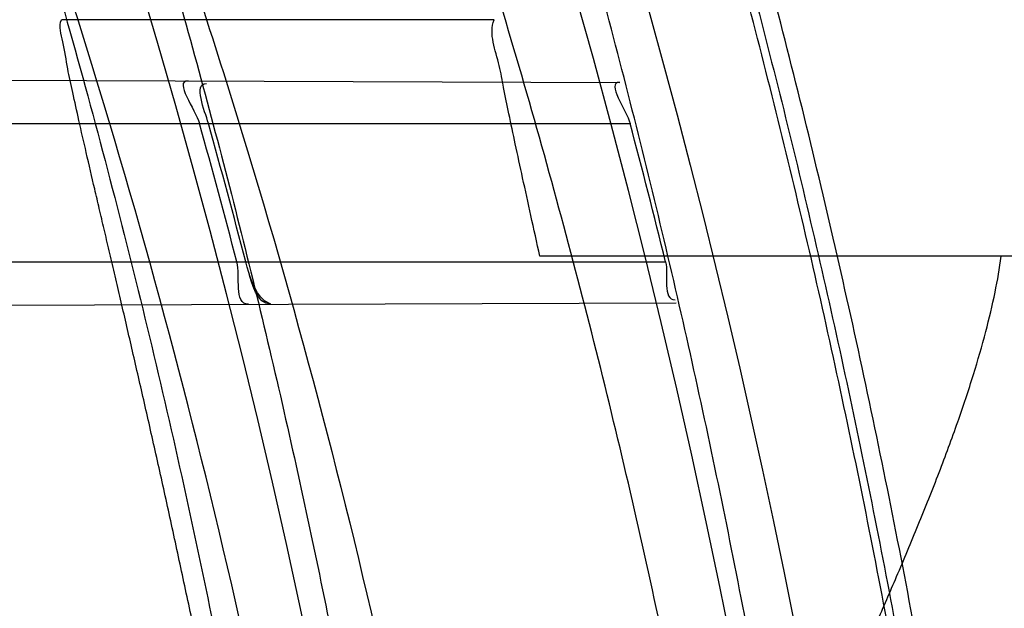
# Model space of a CAD drawing. Header units: millimetres. Extents: x 0 to 297, y 0 to 210.
# Tile 49 of 256: x 147.6259 to 147.6615, y 91.4163 to 91.4376. Entities that reach past the tile are written whole.
import ezdxf

# ---------------------------------------------------------------- set-up
doc = ezdxf.new("R2010")
doc.units = ezdxf.units.MM
doc.header["$LTSCALE"] = 16.335
doc.layers.get('0').update_dxf_attribs({"linetype": 'CONTINUOUS'})
for name, color, linetype in [('01_GLOBAL', 7, 'CONTINUOUS'), ('INTFCLR_1', 7, 'CONTINUOUS'), ('INTFCLR_144815', 7, 'CONTINUOUS')]:
    doc.layers.add(name, color=color, linetype=linetype)

msp = doc.modelspace()

# ---------------------------------------------------------------- linework, layer by layer
at = {"color": 7, "linetype": 'Continuous'}
msp.add_circle((148.0808034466, 92.1164639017), 1.9, dxfattribs=at)
at = {"color": 9, "linetype": 'Continuous'}
msp.add_arc((148.0808034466, 92.1164639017), 1.8756493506, 182.9674534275, 267.0325465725, dxfattribs=at)
at = {"layer": '01_GLOBAL', "color": 7, "linetype": 'Continuous'}
msp.add_circle((148.0808034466, 92.1164639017), 1.925, dxfattribs=at)
at = {"layer": 'INTFCLR_1', "color": 9, "linetype": 'Continuous'}
for p, q in [((147.6037535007, 91.4354581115), (147.6475919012, 91.435305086)), ((147.605059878, 91.43382411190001), (147.6479681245, 91.43382411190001)), ((147.6065565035, 91.4288241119), (147.649248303, 91.4288241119)), ((147.6062380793, 91.4271987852), (147.6496285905, 91.4273502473))]:
    msp.add_line(p, q, dxfattribs=at)
at = {"layer": 'INTFCLR_1', "color": 7, "linetype": 'Continuous'}
msp.add_line((147.6349910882, 91.4272991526), (147.6347683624, 91.4274154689), dxfattribs=at)
at = {"layer": 'INTFCLR_1', "color": 6, "linetype": 'Continuous'}
for centre, radius, start, end in [((147.3556636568, 91.35632411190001), 0.3017258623, 270, 90.00000002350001), ((147.3556636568, 91.35632411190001), 0.2867456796, 270, 90.00000002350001), ((147.355685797, 91.3563255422), 0.2873793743, 14.6121631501, 15.6448325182), ((147.3559944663, 91.3563255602), 0.2873923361, 14.6114857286, 15.6441050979), ((147.3556851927, 91.3563253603), 0.3023828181, 13.8722679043, 14.8502447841)]:
    msp.add_arc(centre, radius, start, end, dxfattribs=at)
at = {"layer": 'INTFCLR_1', "color": 9, "linetype": 'Continuous'}
for points, knots in [([(147.6239207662, 91.2630229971), (147.6245143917, 91.2646383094), (147.625677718, 91.2679000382), (147.6278942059, 91.2745147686), (147.6314905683, 91.2863879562), (147.6348253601, 91.3003236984), (147.6370274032, 91.31277865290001), (147.637953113, 91.3191383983), (147.6384308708, 91.3228167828), (147.6395335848, 91.3320514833), (147.6406793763, 91.34783064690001), (147.6404956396, 91.36644728), (147.639629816, 91.3785116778), (147.6390851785, 91.3840823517), (147.6386841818, 91.38778738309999), (147.6374452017, 91.3977872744), (147.6346320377, 91.41379988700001), (147.6305782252, 91.4294332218), (147.6276786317, 91.43871199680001), (147.6265880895, 91.4420309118), (147.6249290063, 91.4469198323), (147.621186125, 91.4571408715), (147.6147225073, 91.4721421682), (147.6073615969, 91.4863146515), (147.6022300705, 91.495037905), (147.59983173, 91.49892098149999), (147.598238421, 91.5014521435), (147.5939293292, 91.5081091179), (147.5867086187, 91.5183259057), (147.5766787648, 91.5307635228), (147.5681834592, 91.54008643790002), (147.5622490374, 91.5460455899), (147.5589678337, 91.54920070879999), (147.5544151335, 91.5534558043), (147.5480427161, 91.5590273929), (147.541144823, 91.5644332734), (147.5367712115, 91.56754354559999), (147.5346401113, 91.56897350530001), (147.533241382, 91.56987250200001), (147.5319885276, 91.57063788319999), (147.5308874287, 91.5712699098), (147.5299491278, 91.57176025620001), (147.5291251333, 91.5721478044), (147.5284918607, 91.5723508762), (147.5279419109, 91.57249513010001), (147.5276450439, 91.5721332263), (147.5279068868, 91.5716254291), (147.528285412, 91.5709843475), (147.528982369, 91.57009863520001), (147.5299093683, 91.56900729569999), (147.53099579, 91.56780618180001), (147.5321866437, 91.5665242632), (147.5339471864, 91.56466063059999), (147.5364529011, 91.56204119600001), (147.5411298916, 91.55713350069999), (147.546237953, 91.5516275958), (147.5508912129, 91.54636519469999), (147.5537675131, 91.54301891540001), (147.5583927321, 91.5375256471), (147.5654736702, 91.52862354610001), (147.5747566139, 91.5156719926), (147.581475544, 91.5050988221), (147.5858745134, 91.49757284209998), (147.5888592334, 91.492279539), (147.5940084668, 91.4826176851), (147.6008853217, 91.46802735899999), (147.605629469, 91.45586290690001), (147.6078360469, 91.44955591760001)], [0, 0, 0, 0, 0.0103792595, 0.0208842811, 0.0420721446, 0.0851858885, 0.1071984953, 0.1183380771, 0.123943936, 0.1295693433, 0.1744299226, 0.2192388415, 0.2417237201, 0.2473597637, 0.2529962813, 0.2641993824, 0.3081295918, 0.3509327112, 0.3614952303, 0.3667582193, 0.3720021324, 0.3926323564, 0.4323913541, 0.4704239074, 0.4888657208, 0.4934194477, 0.497950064, 0.5069039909, 0.5412450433, 0.5733438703, 0.6032118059, 0.6172673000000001, 0.6240601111, 0.6306649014, 0.6548506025, 0.6750843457, 0.6834913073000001, 0.6872123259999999, 0.6905622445, 0.6935176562, 0.6960693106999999, 0.6982084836, 0.6999280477, 0.7014829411, 0.7024060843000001, 0.7029587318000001, 0.7038763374, 0.7054334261, 0.7076628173, 0.7105600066, 0.714112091, 0.7174145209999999, 0.7211168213, 0.7295725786, 0.7392778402, 0.7620040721, 0.7748640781, 0.7816422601, 0.7886165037, 0.8181744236, 0.8502177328, 0.884679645, 0.8936796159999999, 0.902792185, 0.9213283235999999, 0.9597006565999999, 1, 1, 1, 1]), ([(147.5311764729, 91.57132411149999), (147.5318287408, 91.5713240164), (147.5336257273, 91.5703676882), (147.5357695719, 91.56920293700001), (147.5378575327, 91.5678745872), (147.540022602, 91.5664516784), (147.5444669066, 91.5633499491), (147.5514777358, 91.5579678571), (147.5579605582, 91.5524167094), (147.5625922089, 91.5481782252), (147.5659282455, 91.5450376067), (147.5719597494, 91.53910867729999), (147.580595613, 91.52983364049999), (147.5907946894, 91.51745818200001), (147.5981414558, 91.50728802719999), (147.6025258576, 91.5006611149), (147.60414614, 91.49814277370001), (147.6065841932, 91.4942808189), (147.6117989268, 91.48560842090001), (147.6192817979, 91.4715157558), (147.6258568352, 91.45659014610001), (147.6296645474, 91.44641925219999), (147.6313517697, 91.4415559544), (147.6324604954, 91.4382553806), (147.6354073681, 91.4290313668), (147.6395285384, 91.4134880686), (147.6423901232, 91.3975587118), (147.6436501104, 91.38761200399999), (147.6440578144, 91.3839275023), (147.6446115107, 91.3783882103), (147.6454917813, 91.3663917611), (147.6456786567, 91.3478767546), (147.6445135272, 91.3321854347), (147.6433925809, 91.3230036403), (147.6429068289, 91.3193455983), (147.6419655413, 91.31302046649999), (147.6397259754, 91.3006309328), (147.6363346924, 91.2867710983), (147.6326792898, 91.27496708), (147.6304259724, 91.2683893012), (147.6292433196, 91.26514577), (147.6286398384, 91.26353946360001)], [0, 0, 0, 0, 0.0056084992, 0.016622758, 0.0214510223, 0.0268121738, 0.0389184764, 0.0680276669, 0.1027789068, 0.1122614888, 0.1220107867, 0.1421735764, 0.1849752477, 0.2309092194, 0.2799812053, 0.2927645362, 0.2992310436, 0.3057293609, 0.3320345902, 0.3862266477, 0.4428037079, 0.4721337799, 0.479586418, 0.4870651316, 0.5020714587, 0.5628449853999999, 0.6251697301, 0.6410581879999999, 0.6490513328, 0.6570434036, 0.6889243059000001, 0.7524504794, 0.8160576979, 0.8240355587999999, 0.8319861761, 0.8477866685, 0.8790166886, 0.9402183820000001, 0.9703167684, 0.9852456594, 1, 1, 1, 1]), ([(147.5311764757, 91.1413241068), (147.5310781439, 91.14132411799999), (147.5308373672, 91.14137158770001), (147.5308497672, 91.1418044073), (147.5311074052, 91.1422497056), (147.5315528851, 91.142911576), (147.5322318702, 91.14373533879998), (147.5335407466, 91.1452190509), (147.5355593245, 91.1473348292), (147.5383533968, 91.1501930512), (147.5428736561, 91.1547964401), (147.5478811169, 91.1599991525), (147.5524841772, 91.1649963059), (147.5549756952, 91.16777374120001), (147.5564519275, 91.1694435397), (147.5603658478, 91.1739155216), (147.5671547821, 91.1820635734), (147.5765732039, 91.1945612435), (147.5842592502, 91.2060163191), (147.5891039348, 91.21397962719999), (147.5913524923, 91.217842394), (147.5928653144, 91.2204893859), (147.5970335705, 91.2279909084), (147.6034974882, 91.24084499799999), (147.6097854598, 91.25582728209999), (147.6137211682, 91.2668203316), (147.6155837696, 91.27251442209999), (147.6166180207, 91.2758335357), (147.6191666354, 91.28429392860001), (147.6229221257, 91.2990378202), (147.6259956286, 91.3168025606), (147.6273158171, 91.32858523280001), (147.6277944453, 91.33411784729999), (147.6280778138, 91.3378349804), (147.6286975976, 91.3480207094), (147.6288639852, 91.364684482), (147.6276820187, 91.3812878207), (147.6264527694, 91.3913544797), (147.6259502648, 91.39500924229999), (147.6251474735, 91.4004414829), (147.6231505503, 91.4119586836), (147.6191057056, 91.4292020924), (147.6148598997, 91.44260751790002), (147.6125223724, 91.4491302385)], [0, 0, 0, 0, 0.0008731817, 0.001718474, 0.0032338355, 0.0055641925, 0.0087322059, 0.0127298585, 0.0231213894, 0.0346993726, 0.0482226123, 0.08041255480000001, 0.0988155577, 0.1085507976, 0.1135449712, 0.1186069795, 0.1613231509, 0.207686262, 0.2575123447, 0.2837454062, 0.2904461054, 0.2972015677, 0.3108182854, 0.366650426, 0.4248609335, 0.4549769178, 0.4703146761, 0.4780576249, 0.4858477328, 0.5487775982, 0.6130123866, 0.6457680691, 0.6540347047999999, 0.6623246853, 0.6788711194, 0.7446474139, 0.8101273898, 0.8265053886, 0.8346996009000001, 0.8428861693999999, 0.8752668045, 0.9384714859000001, 1, 1, 1, 1])]:
    msp.add_open_spline(points, degree=3, knots=knots, dxfattribs=at)
at = {"layer": 'INTFCLR_1', "color": 6, "linetype": 'Continuous'}
for points, knots in [([(147.5524190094, 91.57132411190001), (147.5518087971, 91.57132411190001), (147.5529114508, 91.5692236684), (147.5538583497, 91.5680649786), (147.5554058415, 91.56603172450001), (147.5573153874, 91.5637319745), (147.5597564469, 91.56079692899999), (147.5626098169, 91.5573885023), (147.5656703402, 91.5536813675), (147.5686923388, 91.5499560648), (147.571505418, 91.54640770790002), (147.5740879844, 91.5430774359), (147.5764364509, 91.53997985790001), (147.5785589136, 91.53711993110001), (147.5804701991, 91.53449113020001), (147.5821890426, 91.5320821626), (147.5837330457, 91.529879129), (147.5851142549, 91.527876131), (147.5863481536, 91.5260600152), (147.5874498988, 91.5244157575), (147.5884368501, 91.52292425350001), (147.5893145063, 91.52158304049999), (147.590301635, 91.52005887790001), (147.5913416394, 91.5184318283), (147.5924164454, 91.51672483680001), (147.5934051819, 91.5151347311), (147.5944675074, 91.51340362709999), (147.5954727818, 91.51173989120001), (147.5963989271, 91.5101860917), (147.5972040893, 91.50882047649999), (147.5980924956, 91.5072948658), (147.5990691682, 91.5055946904), (147.6001439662, 91.503694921), (147.6013258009, 91.5015697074), (147.6026254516, 91.49918624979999), (147.6040567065, 91.4965029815), (147.6056293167, 91.4934797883), (147.6073520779, 91.49007026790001), (147.6092357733, 91.4862176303), (147.6112959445, 91.48184252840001), (147.6135459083, 91.4768493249), (147.6159975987, 91.4711159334), (147.6186600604, 91.46449556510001), (147.621540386, 91.45677847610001), (147.6245995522, 91.4477874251), (147.6276353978, 91.43777021), (147.6304347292, 91.4271489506), (147.6328479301, 91.41640510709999), (147.6348548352, 91.405631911), (147.6364550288, 91.3948720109), (147.6376568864, 91.3841237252), (147.6384643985, 91.3734124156), (147.6388848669, 91.3627276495), (147.638923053, 91.3520862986), (147.6385832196, 91.34147856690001), (147.6378679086, 91.3309058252), (147.6367790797, 91.3203765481), (147.6353146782, 91.30986953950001), (147.6334744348, 91.2993988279), (147.6312492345, 91.2889416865), (147.6286373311, 91.27851137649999), (147.6256726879, 91.26825261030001), (147.6225298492, 91.2586638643), (147.6194333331, 91.2501513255), (147.6165578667, 91.24288110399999), (147.613914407, 91.2366339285), (147.6114912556, 91.23122494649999), (147.6092772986, 91.2265132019), (147.6072566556, 91.222383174), (147.6054148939, 91.2187488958), (147.6037381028, 91.2155404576), (147.6022167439, 91.21270536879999), (147.6008394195, 91.21019779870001), (147.5995919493, 91.20797263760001), (147.5984619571, 91.205992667), (147.5974378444, 91.2042264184), (147.5965123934, 91.2026529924), (147.5956788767, 91.20125348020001), (147.5947260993, 91.1996710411), (147.5936842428, 91.1979643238), (147.5924549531, 91.195983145), (147.5913949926, 91.1943013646), (147.5904087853, 91.1927574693), (147.5895314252, 91.19139819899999), (147.5885421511, 91.1898833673), (147.5874297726, 91.1882012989), (147.5861816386, 91.18634056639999), (147.5847816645, 91.18428595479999), (147.5832139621, 91.18202299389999), (147.5814607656, 91.179538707), (147.5795082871, 91.1768262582), (147.5773377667, 91.1738741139), (147.5749300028, 91.1706720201), (147.5722786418, 91.16722855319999), (147.5693828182, 91.16355418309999), (147.5662651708, 91.1596930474), (147.5630841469, 91.155829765), (147.5601062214, 91.152268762), (147.5575479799, 91.1491965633), (147.5555504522, 91.14679617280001), (147.5539276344, 91.14467529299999), (147.5529496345, 91.1434806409), (147.5517963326, 91.1413241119), (147.5524190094, 91.1413241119)], [0, 0, 0, 0, 0.0038604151, 0.0075016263, 0.0124785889, 0.0188917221, 0.0268498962, 0.0364677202, 0.04706947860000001, 0.0572444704, 0.0668187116, 0.0757144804, 0.08390538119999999, 0.0914099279, 0.098245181, 0.1044667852, 0.1101313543, 0.1152642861, 0.1198589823, 0.1240215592, 0.1277856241, 0.1311734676, 0.1341617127, 0.1392736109, 0.1433897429, 0.1469230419, 0.1511192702, 0.1562389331, 0.1592204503, 0.1625628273, 0.1662680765, 0.1703891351, 0.1749670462, 0.1800766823, 0.185772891, 0.1921413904, 0.1993155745, 0.2073310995, 0.2163076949, 0.2264451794, 0.2379233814, 0.250953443, 0.2658909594, 0.2830621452, 0.3030578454, 0.3259639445, 0.3492662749, 0.372530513, 0.3956109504, 0.4185782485, 0.4413347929, 0.4640172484, 0.48651927, 0.5089682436, 0.5313242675, 0.553647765, 0.5759939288, 0.5982772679, 0.6207473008, 0.6432362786, 0.6658996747, 0.6887559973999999, 0.7107777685, 0.7297237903, 0.7460531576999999, 0.7602331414, 0.7726347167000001, 0.7835467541, 0.7931663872, 0.8017211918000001, 0.8093215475, 0.8160683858, 0.8220758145, 0.8274205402, 0.8322066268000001, 0.8364980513, 0.8403368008, 0.8437547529, 0.8468031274, 0.8520223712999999, 0.8564046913, 0.8615533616, 0.8645986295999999, 0.8679945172, 0.8717882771, 0.8760445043, 0.8807522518, 0.8859628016, 0.8917731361, 0.8981681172, 0.9051985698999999, 0.9129160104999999, 0.9213486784, 0.9305434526, 0.9404096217, 0.9509435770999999, 0.9619432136, 0.9720502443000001, 0.9803711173, 0.9870628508, 0.9922716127, 0.99606073, 1, 1, 1, 1]), ([(147.5524190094, 91.1413241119), (147.5531143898, 91.1413241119), (147.5543203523, 91.14213679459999), (147.5561744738, 91.14325300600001), (147.5583002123, 91.1447976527), (147.560928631, 91.14681022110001), (147.5640582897, 91.14937974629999), (147.5675074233, 91.15237487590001), (147.5710070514, 91.1555769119), (147.574310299, 91.1587419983), (147.5773371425, 91.16175781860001), (147.5800923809, 91.16460395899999), (147.5825889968, 91.1672661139), (147.5848455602, 91.1697411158), (147.5868773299, 91.1720281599), (147.5887011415, 91.1741288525), (147.5903405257, 91.1760572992), (147.5918089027, 91.1778176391), (147.59312239, 91.1794189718), (147.5942950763, 91.1808709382), (147.5953447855, 91.18218881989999), (147.5962981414, 91.1834007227), (147.5972372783, 91.1846080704), (147.5982377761, 91.1859099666), (147.5992999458, 91.187311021), (147.6003509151, 91.1887170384), (147.6013832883, 91.1901164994), (147.6024574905, 91.19159267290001), (147.6036466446, 91.1932514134), (147.6049757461, 91.1951365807), (147.6064609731, 91.1972842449), (147.6081179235, 91.19973355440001), (147.6099603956, 91.2025250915), (147.6120026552, 91.20570886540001), (147.6142665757, 91.2093548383), (147.6167734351, 91.21354352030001), (147.6195429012, 91.2183732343), (147.6225956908, 91.2239740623), (147.6259494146, 91.23049845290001), (147.6296263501, 91.2381747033), (147.6335547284, 91.2471120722), (147.6374822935, 91.2570297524), (147.6411546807, 91.26748627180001), (147.6444163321, 91.27808548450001), (147.6472390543, 91.28872386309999), (147.6496322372, 91.2993899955), (147.6515947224, 91.3100274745), (147.6531423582, 91.3206651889), (147.6542785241, 91.3312578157), (147.6550140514, 91.3418222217), (147.655355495, 91.3523479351), (147.6553083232, 91.36283677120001), (147.6548760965, 91.3732949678), (147.6540611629, 91.3837158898), (147.6528633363, 91.39410400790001), (147.6512816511, 91.40445780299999), (147.649316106, 91.4147614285), (147.6469588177, 91.4250379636), (147.6442058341, 91.4352745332), (147.6410435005, 91.44548298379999), (147.6374805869, 91.4556114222), (147.6336594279, 91.4652777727), (147.6298256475, 91.47403311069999), (147.6262354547, 91.48156843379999), (147.6229615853, 91.48797792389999), (147.6199846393, 91.4934796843), (147.617284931, 91.4982265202), (147.6148405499, 91.5023464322), (147.6126315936, 91.50593695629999), (147.6106351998, 91.50908022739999), (147.6088346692, 91.5118359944), (147.6072125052, 91.5142588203), (147.6057564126, 91.51638728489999), (147.6044486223, 91.5182624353), (147.6032796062, 91.51991080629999), (147.6022307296, 91.5213681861), (147.6012884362, 91.5226603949), (147.6003875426, 91.52388111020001), (147.599451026, 91.5251356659), (147.5984191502, 91.5265005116), (147.5973563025, 91.52788680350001), (147.5962900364, 91.5292585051), (147.5952102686, 91.5306298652), (147.5940251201, 91.53211414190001), (147.5927013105, 91.5337461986), (147.5912185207, 91.535542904), (147.5895625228, 91.5375118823), (147.5877136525, 91.5396634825), (147.5856554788, 91.54200321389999), (147.583366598, 91.5445380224), (147.5808303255, 91.5472668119), (147.5780323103, 91.5501828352), (147.5749547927, 91.55327492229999), (147.5715984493, 91.5565159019), (147.5680191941, 91.55981674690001), (147.5644644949, 91.5629254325), (147.5612102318, 91.5656152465), (147.5584715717, 91.5677235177), (147.5562664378, 91.5693347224), (147.5543599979, 91.57048668), (147.5531273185, 91.57132411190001), (147.5524190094, 91.57132411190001)], [0, 0, 0, 0, 0.0042187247, 0.0081401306, 0.0133978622, 0.0200459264, 0.0282638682, 0.0379443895, 0.0477615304, 0.05703690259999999, 0.0656973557, 0.0736821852, 0.0810680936, 0.0878383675, 0.0940009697, 0.0996271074, 0.1047154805, 0.1093563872, 0.1135342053, 0.1172803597, 0.1206792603, 0.1237557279, 0.1266349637, 0.1299589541, 0.1337168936, 0.1373013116, 0.1406085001, 0.1442672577, 0.148377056, 0.1529904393, 0.1582606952, 0.164218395, 0.1709303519, 0.1785521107, 0.1871652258, 0.1969659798, 0.2081658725, 0.2209392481, 0.2356613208, 0.2526660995, 0.2725685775, 0.2948769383, 0.3173640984, 0.3397873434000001, 0.3621386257, 0.3841211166, 0.4060891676, 0.4277469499, 0.4493218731, 0.470705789, 0.4919793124, 0.5131981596, 0.5343255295, 0.5554668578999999, 0.5765984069, 0.5977513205, 0.6189954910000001, 0.6402209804, 0.6617015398, 0.6832900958, 0.7050415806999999, 0.7268239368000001, 0.7463339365, 0.7630160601, 0.7774553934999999, 0.7899931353, 0.8009638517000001, 0.8105830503, 0.8190545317, 0.8265380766, 0.8331730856, 0.8390248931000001, 0.8442268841, 0.8488182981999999, 0.8528943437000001, 0.8564866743, 0.8597116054, 0.8625968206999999, 0.8656908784, 0.8692094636, 0.8729771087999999, 0.8762884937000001, 0.879749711, 0.8835661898, 0.8878115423, 0.8924986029, 0.8976989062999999, 0.9034198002, 0.9097088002, 0.9166034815, 0.9241390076, 0.9323094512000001, 0.9411199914, 0.9506041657, 0.9606137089, 0.9706541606, 0.9792553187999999, 0.9862062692, 0.9916647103, 0.9957028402, 1, 1, 1, 1])]:
    msp.add_open_spline(points, degree=3, knots=knots, dxfattribs=at)
for points in [[(147.6320062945, 91.4353594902), (147.6314763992, 91.4353613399), (147.6322753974, 91.43433437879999), (147.6324182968, 91.43382411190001)], [(147.6327404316, 91.43382411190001), (147.6326109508, 91.4342864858), (147.6321899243, 91.4352645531), (147.6326700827, 91.43526287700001)], [(147.6475919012, 91.435305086), (147.6470825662, 91.4353068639), (147.6478375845, 91.4343164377), (147.6479681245, 91.43382411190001)], [(147.6341861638, 91.4272963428), (147.6336583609, 91.42729450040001), (147.6339032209, 91.4283133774), (147.6337700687, 91.4288241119)], [(147.649248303, 91.4288241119), (147.6493610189, 91.4283677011), (147.6491258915, 91.427455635), (147.6495960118, 91.4274572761)]]:
    msp.add_open_spline(points, degree=3, dxfattribs=at)
at = {"layer": 'INTFCLR_1', "color": 7, "linetype": 'Continuous'}
for points in [[(147.6347683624, 91.4274154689), (147.6343873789, 91.42777062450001), (147.6342250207, 91.428320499), (147.6340921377, 91.4288241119)], [(147.6349910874, 91.4272991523), (147.6344978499, 91.42729742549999), (147.6343008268, 91.4280572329), (147.6341766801, 91.4285345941)]]:
    msp.add_open_spline(points, degree=3, dxfattribs=at)
at = {"layer": 'INTFCLR_144815', "color": 9, "linetype": 'Continuous'}
msp.add_line((147.6430634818, 91.43756573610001), (147.627433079, 91.43756573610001), dxfattribs=at)
at = {"layer": 'INTFCLR_144815', "color": 6, "linetype": 'Continuous'}
msp.add_line((147.6621585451, 91.4290281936), (147.6447096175, 91.4290281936), dxfattribs=at)
for radius in [0.3190566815, 0.3040475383]:
    msp.add_circle((147.3556636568, 91.35632411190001), radius, dxfattribs=at)
for radius, start, end in [(0.4398395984, 313.9937911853, 154.5150993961), (0.3391361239, 316.9838592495, 43.0161407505)]:
    msp.add_arc((147.3556636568, 91.35632411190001), radius, start, end, dxfattribs=at)
at = {"layer": 'INTFCLR_144815', "color": 9, "linetype": 'Continuous'}
for centre, radius, start, end in [((147.3556636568, 91.35632411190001), 0.3298406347, 314.0862202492, 45.9137797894), ((147.3556636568, 91.35632411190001), 0.3198467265, 314.0319604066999, 45.9680396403), ((147.3556636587, 91.3563241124), 0.3618983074, 311.2505121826, 12.701512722)]:
    msp.add_arc(centre, radius, start, end, dxfattribs=at)
at = {"layer": 'INTFCLR_144815', "color": 6, "linetype": 'Continuous'}
for points, knots in [([(147.6577759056, 91.3563241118), (147.6577759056, 91.3578954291), (147.6577525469, 91.3610384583), (147.6576474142, 91.3657528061), (147.6574721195, 91.37046716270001), (147.6572265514, 91.3751815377), (147.656910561, 91.3798958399), (147.656523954, 91.38461004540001), (147.6560665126, 91.3893239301), (147.6555379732, 91.39403738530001), (147.6549380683, 91.39875002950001), (147.6542664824, 91.40346163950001), (147.6535229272, 91.4081716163), (147.6527070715, 91.41287953), (147.6518186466, 91.4175845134), (147.6508573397, 91.42228592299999), (147.6498229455, 91.42698259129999), (147.6487152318, 91.4316735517), (147.6475341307, 91.43635723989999), (147.6462795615, 91.4410323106), (147.64495167, 91.44569676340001), (147.6435506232, 91.4503487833), (147.6420768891, 91.4549858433), (147.6405310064, 91.4596055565), (147.6389138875, 91.4642048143), (147.6372266, 91.4687805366), (147.6354706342, 91.47332901), (147.6336477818, 91.4778463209), (147.6317603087, 91.4823280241), (147.6298109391, 91.4867692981), (147.6278029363, 91.4911648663), (147.6257401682, 91.4955089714), (147.62362715, 91.4997954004), (147.621469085, 91.50401750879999), (147.6192719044, 91.50816824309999), (147.6170422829, 91.51224019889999), (147.6147876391, 91.5162256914), (147.6125161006, 91.52011686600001), (147.6102364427, 91.52390582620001), (147.6079579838, 91.5275847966), (147.6056904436, 91.5311463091), (147.603443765, 91.5345834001), (147.6012279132, 91.5378898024), (147.5990526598, 91.5410601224), (147.5969273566, 91.5440900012), (147.5948607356, 91.5469762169), (147.5928607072, 91.5497167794), (147.5909342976, 91.5523108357), (147.5890876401, 91.55475852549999), (147.5873260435, 91.55706076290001), (147.5856536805, 91.5592195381), (147.5840734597, 91.5612379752), (147.5825868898, 91.5631204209), (147.5811945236, 91.5648718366), (147.5798962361, 91.5664974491), (147.578691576, 91.5680023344), (147.577579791, 91.5693914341), (147.5765599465, 91.5706694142), (147.57563099, 91.5718407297), (147.5747919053, 91.572909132), (147.5740415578, 91.5738789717), (147.5733789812, 91.57475141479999), (147.5728023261, 91.57553667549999), (147.5723120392, 91.5762162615), (147.5718077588, 91.5770040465), (147.5713359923, 91.5775746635), (147.5710071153, 91.578818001), (147.5713403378, 91.5788240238)], [0, 0, 0, 0, 0.0193233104, 0.0386508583, 0.0579871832, 0.0773361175, 0.09670245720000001, 0.1160893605, 0.1355016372, 0.1549417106, 0.174414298, 0.1939209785, 0.2134662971, 0.2330504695, 0.2526773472, 0.2723461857, 0.2920601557, 0.3118166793, 0.3316176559, 0.3514587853, 0.371340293, 0.3912557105, 0.4112029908, 0.4311730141, 0.4511607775, 0.4711544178, 0.4911445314, 0.5111169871, 0.5310562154, 0.5509444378, 0.5707608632, 0.5904818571, 0.6100808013, 0.6295279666, 0.6487906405, 0.6678329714, 0.6866163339, 0.7050996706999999, 0.7232399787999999, 0.7409930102, 0.7583142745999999, 0.7751600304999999, 0.7914883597, 0.8072603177, 0.8224409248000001, 0.8370001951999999, 0.8509135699, 0.8641629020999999, 0.8767346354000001, 0.8886194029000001, 0.8998117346, 0.9103161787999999, 0.9201431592, 0.929309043, 0.9378311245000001, 0.9457272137, 0.9530145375, 0.9597112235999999, 0.9658341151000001, 0.9713985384, 0.9764187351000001, 0.9809091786, 0.9848838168, 0.9883571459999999, 0.9913427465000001, 0.9959015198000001, 1, 1, 1, 1]), ([(147.5784687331, 91.13382420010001), (147.5781248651, 91.1338305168), (147.5784667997, 91.1351065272), (147.5789335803, 91.13570228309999), (147.5794381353, 91.13651419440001), (147.5799269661, 91.13721519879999), (147.5805020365, 91.13802435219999), (147.581162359, 91.13892311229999), (147.5819099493, 91.1399218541), (147.5827456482, 91.1410217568), (147.5836709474, 91.1422277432), (147.5846879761, 91.1435451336), (147.5857985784, 91.1449795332), (147.5870029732, 91.14653486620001), (147.5882990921, 91.1482126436), (147.5896836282, 91.1500132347), (147.5911548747, 91.15193951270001), (147.5927145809, 91.15399936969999), (147.5943650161, 91.15620210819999), (147.596103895, 91.1585517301), (147.5979255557, 91.16104816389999), (147.599823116, 91.1636899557), (147.6017910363, 91.1664778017), (147.6038223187, 91.1694105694), (147.6059091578, 91.17248603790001), (147.6080430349, 91.17570086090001), (147.610214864, 91.17905059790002), (147.6124151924, 91.1825298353), (147.6146343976, 91.1861323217), (147.6168628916, 91.189851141), (147.6190913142, 91.19367890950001), (147.6213106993, 91.1976079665), (147.6235126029, 91.2016305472), (147.6256891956, 91.2057389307), (147.6278333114, 91.2099255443), (147.6299384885, 91.2141830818), (147.631998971, 91.2185045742), (147.6340096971, 91.22288344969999), (147.635966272, 91.22731357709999), (147.6378649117, 91.23178925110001), (147.6397023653, 91.2363051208), (147.6414762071, 91.24085704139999), (147.6431808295, 91.2454316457), (147.6448144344, 91.2500236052), (147.6463777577, 91.25463405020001), (147.6478725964, 91.25926866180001), (147.6492992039, 91.2639290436), (147.6506556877, 91.2686094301), (147.651941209, 91.2733071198), (147.653154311, 91.27801617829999), (147.6542942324, 91.28273212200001), (147.6553612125, 91.2874541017), (147.656355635, 91.2921819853), (147.6572778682, 91.2969157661), (147.6581281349, 91.3016549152), (147.6589065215, 91.306398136), (147.6596131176, 91.31114385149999), (147.6602481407, 91.31589110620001), (147.6608118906, 91.3206396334), (147.6613046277, 91.32538908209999), (147.6617265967, 91.3301391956), (147.6620780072, 91.33488963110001), (147.6623590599, 91.33964034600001), (147.662569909, 91.3443911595), (147.6627106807, 91.34914211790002), (147.6627814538, 91.35389307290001), (147.6627822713, 91.3586440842), (147.6627131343, 91.3633950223), (147.6625740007, 91.3681459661), (147.6623647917, 91.3728967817), (147.6620853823, 91.37764750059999), (147.6617356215, 91.38239791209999), (147.6613153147, 91.3871479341), (147.6608242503, 91.3918972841), (147.6602621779, 91.39664575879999), (147.6596288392, 91.4013929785), (147.6589239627, 91.40613849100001), (147.6581472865, 91.4108816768), (147.6572985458, 91.41562188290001), (147.6563774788, 91.4203583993), (147.6553839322, 91.4250899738), (147.654317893, 91.42981488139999), (147.6531794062, 91.4345314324), (147.6519684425, 91.4392384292), (147.6506848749, 91.4439351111), (147.6493287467, 91.44862012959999), (147.6479004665, 91.4532910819), (147.6464007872, 91.4579448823), (147.6448306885, 91.4625782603), (147.6431912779, 91.4671880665), (147.6414839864, 91.4717707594), (147.6397106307, 91.47632235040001), (147.6378734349, 91.4808384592), (147.6359750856, 91.48531428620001), (147.6340187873, 91.48974459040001), (147.6320083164, 91.4941236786), (147.6299480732, 91.4984454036), (147.6278431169, 91.5027031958), (147.6256991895, 91.506890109), (147.623522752, 91.51099883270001), (147.6213209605, 91.5150218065), (147.6191016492, 91.51895129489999), (147.6168732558, 91.5227795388), (147.6146447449, 91.5264988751), (147.6124254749, 91.53010191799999), (147.6102250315, 91.53358175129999), (147.6080530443, 91.53693210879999), (147.6059189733, 91.54014756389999), (147.6038319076, 91.5432236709), (147.6018003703, 91.5461570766), (147.5998321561, 91.54894557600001), (147.5979341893, 91.551588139), (147.5961124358, 91.5540848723), (147.5943718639, 91.55643693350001), (147.5927164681, 91.55864638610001), (147.5911492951, 91.5607160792), (147.5896725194, 91.5626494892), (147.5882875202, 91.564450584), (147.5869950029, 91.5661236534), (147.5857951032, 91.5676731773), (147.5846874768, 91.5691037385), (147.5836714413, 91.5704198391), (147.5827460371, 91.5716259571), (147.5819101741, 91.5727260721), (147.5811625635, 91.57372483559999), (147.5805021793, 91.5746236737), (147.57992705, 91.5754329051), (147.5794381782, 91.57613396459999), (147.5789336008, 91.57694590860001), (147.5784668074, 91.5775416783), (147.578124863, 91.57881770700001), (147.5784687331, 91.5788240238)], [0, 0, 0, 0, 0.0021236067, 0.0044659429, 0.005996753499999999, 0.007775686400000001, 0.0098091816, 0.0121043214, 0.0146687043, 0.0175100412, 0.0206343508, 0.0240542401, 0.0277864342, 0.0318356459, 0.0362005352, 0.040877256, 0.0458603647, 0.0511668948, 0.0568307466, 0.06285557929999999, 0.0692156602, 0.07591263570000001, 0.0829392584, 0.09028590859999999, 0.0979403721, 0.1058876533, 0.114110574, 0.1225900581, 0.1313055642, 0.140235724, 0.1493588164, 0.1586532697, 0.1680981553, 0.1776734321, 0.1873601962, 0.1971407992, 0.2069991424, 0.2169205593, 0.2268918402, 0.236901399, 0.2469387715, 0.256994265, 0.2670652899, 0.2770813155, 0.2870874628, 0.2971238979, 0.3071487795, 0.3171804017, 0.3272115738, 0.3372204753, 0.347205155, 0.3571681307, 0.3671107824, 0.3770356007, 0.3869457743, 0.396839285, 0.4067137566, 0.4165706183, 0.4264117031, 0.436238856, 0.4460529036, 0.4558561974, 0.465649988, 0.4754369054, 0.4852183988, 0.4949970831, 0.5047743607, 0.514552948, 0.5243342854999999, 0.5341210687, 0.5439147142, 0.5537177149, 0.5635313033, 0.5733577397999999, 0.5831983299, 0.5930548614, 0.6029285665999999, 0.6128203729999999, 0.6227310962, 0.6326618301, 0.642613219, 0.6525827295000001, 0.6625684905, 0.6725713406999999, 0.6825918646, 0.692631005, 0.7026858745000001, 0.7127502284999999, 0.7228203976, 0.7328919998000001, 0.7429592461, 0.7530154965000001, 0.7630529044, 0.7730624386, 0.783033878, 0.7929554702, 0.8028140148, 0.8125949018, 0.8222819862, 0.8318577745, 0.8413032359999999, 0.8505983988, 0.8597223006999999, 0.868653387, 0.8773699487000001, 0.8858505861, 0.894074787, 0.9020233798, 0.9096791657, 0.9170272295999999, 0.9240552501, 0.9307537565, 0.9371162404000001, 0.9431389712, 0.9488208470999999, 0.9541629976, 0.959168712, 0.963842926, 0.9681919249, 0.9722229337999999, 0.9759438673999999, 0.9793632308, 0.9824892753, 0.9853304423, 0.9878949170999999, 0.9901903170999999, 0.992224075, 0.994003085, 0.9955339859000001, 0.9978763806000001, 1, 1, 1, 1]), ([(147.5574681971, 91.57132411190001), (147.5570375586, 91.57132411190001), (147.5576723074, 91.56983745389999), (147.5583358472, 91.56900512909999), (147.5593498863, 91.56758729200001), (147.5606285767, 91.5659945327), (147.5622364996, 91.56401159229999), (147.5641604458, 91.5616850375), (147.5664090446, 91.5589676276), (147.5690057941, 91.5558095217), (147.571947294, 91.5521797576), (147.575225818, 91.54804600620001), (147.5788235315, 91.54338054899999), (147.5826928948, 91.53818768), (147.586796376, 91.53245418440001), (147.5910592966, 91.52621834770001), (147.595423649, 91.51949802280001), (147.5998100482, 91.5123523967), (147.6041573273, 91.5048233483), (147.6084000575, 91.496974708), (147.6124915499, 91.4888523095), (147.616386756, 91.48051417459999), (147.6200588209, 91.47199542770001), (147.6234808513, 91.4633440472), (147.6266405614, 91.45458401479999), (147.6295258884, 91.44574813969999), (147.6321308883, 91.4368591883), (147.6344555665, 91.42792726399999), (147.6364948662, 91.41898508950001), (147.638256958, 91.41001521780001), (147.6397385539, 91.4010528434), (147.64094633, 91.39207843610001), (147.6418802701, 91.38312032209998), (147.6425442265, 91.37417188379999), (147.6429407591, 91.36524129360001), (147.6430286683, 91.3592944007), (147.6430286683, 91.35632411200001)], [0, 0, 0, 0, 0.0054582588, 0.0104886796, 0.0173326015, 0.0261201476, 0.0369214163, 0.0494932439, 0.0644526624, 0.0816039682, 0.1013229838, 0.1236661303, 0.1484759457, 0.1759938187, 0.2057431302, 0.2378352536, 0.2717270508, 0.3072978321, 0.3440954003, 0.3819077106, 0.4203669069, 0.459352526, 0.498537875, 0.5379266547, 0.5772553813, 0.6165531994, 0.6557211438, 0.6946413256, 0.7335171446, 0.7719534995, 0.810488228, 0.8486376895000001, 0.8867107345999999, 0.9246290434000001, 0.9623521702, 1, 1, 1, 1]), ([(147.5857237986, 91.57132411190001), (147.5853758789, 91.57132411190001), (147.5856994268, 91.5700334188), (147.5861425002, 91.5694166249), (147.5866231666, 91.5685877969), (147.5870888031, 91.56787103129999), (147.587636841, 91.56704452), (147.5882660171, 91.566126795), (147.5889780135, 91.5651078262), (147.5897734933, 91.5639864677), (147.590653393, 91.5627583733), (147.5916183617, 91.5614199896), (147.592668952, 91.55996724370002), (147.5938053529, 91.5583961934), (147.5950274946, 91.5567027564), (147.5963347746, 91.55488309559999), (147.5977261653, 91.55293344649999), (147.5991999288, 91.5508505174), (147.6007536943, 91.5486313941), (147.6023842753, 91.5462738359), (147.6040876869, 91.5437763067), (147.605859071, 91.5411381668), (147.6076927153, 91.5383597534), (147.6095821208, 91.5354424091), (147.6115200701, 91.5323885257), (147.6134987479, 91.5292015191), (147.6155098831, 91.52588577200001), (147.6175449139, 91.5224465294), (147.6195951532, 91.5188897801), (147.6216519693, 91.5152220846), (147.6237069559, 91.51145038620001), (147.6257520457, 91.50758188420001), (147.6277796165, 91.5036238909), (147.6297825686, 91.4995837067), (147.6317543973, 91.4954684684), (147.633689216, 91.4912850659), (147.635581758, 91.48704008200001), (147.6374273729, 91.48273972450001), (147.6392219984, 91.4783897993), (147.6409621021, 91.4739957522), (147.6426447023, 91.46956251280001), (147.6442672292, 91.46509473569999), (147.6458276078, 91.4605964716), (147.6473240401, 91.4560716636), (147.6487551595, 91.4515235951), (147.6501197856, 91.4469555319), (147.6514170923, 91.4423700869), (147.6526463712, 91.4377699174), (147.6538071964, 91.43315704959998), (147.6548992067, 91.4285336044), (147.6559222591, 91.42390110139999), (147.6568762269, 91.41926123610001), (147.6577611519, 91.41461511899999), (147.6585770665, 91.40996406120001), (147.6593241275, 91.4053087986), (147.6600024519, 91.4006503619), (147.6606122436, 91.3959892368), (147.6611536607, 91.39132621), (147.6616269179, 91.3866615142), (147.662032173, 91.38199575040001), (147.6623696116, 91.3773290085), (147.6626393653, 91.3726617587), (147.6628415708, 91.3679939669), (147.6629763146, 91.3633260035), (147.6630436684, 91.3586577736), (147.6630436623, 91.35398960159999), (147.6629762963, 91.34932138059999), (147.6628415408, 91.34465342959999), (147.662639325, 91.33998567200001), (147.6623695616, 91.3353184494), (147.6620321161, 91.3306517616), (147.6616268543, 91.3259860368), (147.6611535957, 91.32132141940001), (147.6606121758, 91.31665843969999), (147.6600023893, 91.31199741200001), (147.659324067, 91.3073390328), (147.6585770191, 91.30268388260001), (147.6577611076, 91.29803286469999), (147.6568762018, 91.2933868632), (147.6559222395, 91.2887470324), (147.6548992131, 91.28411464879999), (147.6538072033, 91.2794912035), (147.6526464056, 91.27487844), (147.6514171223, 91.2702782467), (147.6501198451, 91.2656928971), (147.6487552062, 91.2611247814), (147.6473241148, 91.256576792), (147.6458276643, 91.2520519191), (147.6442673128, 91.2475537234), (147.6426447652, 91.24308588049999), (147.6409621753, 91.23865265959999), (147.6392220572, 91.23425857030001), (147.6374274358, 91.2299086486), (147.6355818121, 91.225608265), (147.6336892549, 91.2213632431), (147.6317544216, 91.2171798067), (147.6297825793, 91.2130645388), (147.6277796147, 91.209024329), (147.6257520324, 91.20506631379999), (147.6237069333, 91.2011977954), (147.6216519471, 91.1974260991), (147.6195951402, 91.1937584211), (147.6175449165, 91.1902016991), (147.6155099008, 91.1867624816), (147.613498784, 91.18344676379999), (147.6115201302, 91.1802597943), (147.6095822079, 91.177205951), (147.6076928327, 91.17428865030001), (147.6058592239, 91.1715102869), (147.6040878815, 91.1688722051), (147.6023844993, 91.1663747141), (147.6007539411, 91.16401718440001), (147.5992001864, 91.1617980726), (147.5977264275, 91.15971514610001), (147.5963350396, 91.1577654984), (147.5950277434, 91.15594581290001), (147.5938055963, 91.15425236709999), (147.5926691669, 91.15268127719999), (147.5916185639, 91.1512285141), (147.5906535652, 91.1498900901), (147.5897736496, 91.1486619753), (147.5889781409, 91.1475405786), (147.5882661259, 91.14652158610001), (147.5876369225, 91.14560382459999), (147.5870888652, 91.14477728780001), (147.5866232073, 91.1440604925), (147.5861425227, 91.14323163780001), (147.585699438, 91.1426148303), (147.5853758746, 91.1413241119), (147.5857237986, 91.1413241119)], [0, 0, 0, 0, 0.0022415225, 0.0046949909, 0.0062948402, 0.0081515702, 0.0102713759, 0.0126610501, 0.0153273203, 0.0182777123, 0.0215194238, 0.0250604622, 0.0289080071, 0.0330699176, 0.0375525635, 0.0423627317, 0.0475050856, 0.0529841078, 0.05880161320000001, 0.0649581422, 0.07145189, 0.07827835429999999, 0.08543053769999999, 0.0928988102, 0.1006709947, 0.1087324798, 0.1170666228, 0.1256550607, 0.1344781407, 0.1435153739, 0.1527460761, 0.1621498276, 0.1717063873, 0.1813963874, 0.1912015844, 0.2011049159, 0.2110906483, 0.2211444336, 0.2312534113, 0.241406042, 0.2515916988, 0.2618021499, 0.2720286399, 0.2822654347, 0.2925056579, 0.3027455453, 0.312979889, 0.3232065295, 0.3334216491, 0.3436244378, 0.3538122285, 0.3639852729, 0.3741416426, 0.3842825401, 0.3944068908, 0.4045165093, 0.4146106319, 0.4246916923, 0.4347594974, 0.444816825, 0.4548636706, 0.4649030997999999, 0.474935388, 0.4849637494, 0.494988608, 0.5050132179, 0.5150380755, 0.5250663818, 0.5350986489, 0.5451379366, 0.5551847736, 0.565241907, 0.5753096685, 0.5853904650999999, 0.5954845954, 0.6055938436, 0.615718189, 0.6258587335, 0.636015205, 0.6461877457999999, 0.6563757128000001, 0.6665780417, 0.6767934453, 0.6870195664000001, 0.6972543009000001, 0.7074936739, 0.7177343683, 0.7279706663, 0.7381976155, 0.7484076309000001, 0.7585937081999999, 0.7687462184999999, 0.7788551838, 0.7889090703, 0.7988948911, 0.808798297, 0.8186035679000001, 0.82829363, 0.8378502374, 0.8472540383, 0.8564847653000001, 0.8655219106, 0.8743449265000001, 0.8829333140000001, 0.8912673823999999, 0.8993287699, 0.9071008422, 0.9145690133, 0.9217210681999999, 0.9285473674, 0.9350409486, 0.9411974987, 0.9470149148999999, 0.9524939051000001, 0.9576363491, 0.9624464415, 0.9669292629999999, 0.9710911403, 0.9749388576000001, 0.9784798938, 0.9817217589, 0.9846721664, 0.9873385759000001, 0.9897282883, 0.9918482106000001, 0.9937049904, 0.9953049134, 0.9977584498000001, 1, 1, 1, 1]), ([(147.6636860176, 91.3563241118), (147.6636860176, 91.3580009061), (147.6636600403, 91.36135488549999), (147.6635431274, 91.3663854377), (147.6633482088, 91.3714155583), (147.6630751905, 91.3764449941), (147.6627239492, 91.38147340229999), (147.6622943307, 91.38650043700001), (147.6617861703, 91.3915255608), (147.6611992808, 91.39654826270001), (147.6605334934, 91.40156774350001), (147.6597886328, 91.40658322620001), (147.6589645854, 91.4115935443), (147.6580612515, 91.41659756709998), (147.6570786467, 91.42159368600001), (147.6560168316, 91.4265803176), (147.654876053, 91.4315553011), (147.6536566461, 91.4365164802), (147.6523592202, 91.44146102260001), (147.6509845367, 91.446386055), (147.6495337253, 91.4512879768), (147.6480081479, 91.4561630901), (147.6464096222, 91.4610069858), (147.6447403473, 91.4658149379), (147.6430030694, 91.4705815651), (147.6412010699, 91.47530102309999), (147.6393382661, 91.4799668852), (147.6374192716, 91.4845721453), (147.6354494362, 91.4891092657), (147.633434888, 91.4935702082), (147.6313825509, 91.4979465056), (147.629300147, 91.5022293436), (147.6271961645, 91.50640968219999), (147.6250797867, 91.5104784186), (147.6229607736, 91.5144265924), (147.6208493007, 91.5182456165), (147.6187557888, 91.52192746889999), (147.6166906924, 91.5254649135), (147.6146642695, 91.52885170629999), (147.612686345, 91.53208277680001), (147.6107660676, 91.53515439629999), (147.6089118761, 91.53806400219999), (147.6071314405, 91.5408100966), (147.6054316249, 91.5433921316), (147.6038179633, 91.5458111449), (147.6022945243, 91.548069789), (147.6008639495, 91.55017214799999), (147.599527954, 91.55212294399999), (147.5982875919, 91.5539271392), (147.5971433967, 91.5555897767), (147.5960957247, 91.557115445), (147.5951440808, 91.5585095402), (147.594289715, 91.559773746), (147.5935275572, 91.5609203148), (147.5928718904, 91.5619267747), (147.5921312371, 91.5631087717), (147.5915370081, 91.5640999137), (147.5904287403, 91.56622138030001), (147.5910646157, 91.5662324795)], [0, 0, 0, 0, 0.0222607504, 0.0445259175, 0.0667999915, 0.0890869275, 0.1113912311, 0.1337160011, 0.1560653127, 0.1784412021, 0.2008472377, 0.2232837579, 0.2457532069, 0.2682540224, 0.2907870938, 0.3133484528, 0.3359368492, 0.3585452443, 0.3811695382, 0.4037989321, 0.4264253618, 0.449034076, 0.4716120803, 0.4941403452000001, 0.5165983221, 0.5389621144, 0.56120409, 0.583292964, 0.605193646, 0.6268674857, 0.6482720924, 0.6693618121, 0.6900881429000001, 0.7104002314, 0.7302460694, 0.7495737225, 0.7683324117, 0.7864733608, 0.8039516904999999, 0.8207275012, 0.8367665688, 0.8520421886, 0.8665309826, 0.8802146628, 0.8930816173, 0.9051346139, 0.9163830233, 0.9268408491, 0.9365240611, 0.9454496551, 0.95363472, 0.9610964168, 0.9678511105, 0.9739142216, 0.9793007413, 0.9840264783, 0.9915569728, 1, 1, 1, 1]), ([(147.6784438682, 91.35632411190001), (147.6784438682, 91.3595113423), (147.6783441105, 91.3658892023), (147.6778959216, 91.3754528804), (147.6771473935, 91.3850135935), (147.6760969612, 91.3945687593), (147.6747420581, 91.4041148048), (147.673080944, 91.41364607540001), (147.6711107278, 91.423153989), (147.6688305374, 91.4326275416), (147.6662395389, 91.44205175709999), (147.6633404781, 91.45140793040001), (147.6601376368, 91.46067161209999), (147.6566415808, 91.4698134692), (147.6528667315, 91.47879643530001), (147.6488373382, 91.4875786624), (147.644584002, 91.49610913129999), (147.6401506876, 91.50433189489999), (147.6355911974, 91.51218570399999), (147.6309694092, 91.51960782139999), (147.6263583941, 91.5265393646), (147.6218346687, 91.53292772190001), (147.6174746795, 91.5387340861), (147.6133454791, 91.5439338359), (147.6095065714, 91.5485229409), (147.6059986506, 91.5525096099), (147.6028503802, 91.55591785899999), (147.6000765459, 91.5587751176), (147.5976814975, 91.5611231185), (147.5956644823, 91.5629740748), (147.5940163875, 91.5644191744), (147.5925791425, 91.5654520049), (147.5916296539, 91.5662423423), (147.5910646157, 91.5662324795)], [0, 0, 0, 0, 0.0408499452, 0.0817377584, 0.1226908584, 0.1637418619, 0.2049215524, 0.2462459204, 0.2877224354, 0.329349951, 0.3711123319, 0.4129705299, 0.4548685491, 0.4967167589, 0.5383929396, 0.579731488, 0.6205367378, 0.6605415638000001, 0.6994421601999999, 0.7369113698, 0.7725873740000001, 0.8061275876, 0.8372253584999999, 0.8656390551, 0.8912193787, 0.9139002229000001, 0.9336943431, 0.9506758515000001, 0.9649483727, 0.9766362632, 0.9858655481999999, 0.9927569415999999, 1, 1, 1, 1]), ([(147.6328336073, 91.4125999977), (147.6327610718, 91.4129572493), (147.6326152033, 91.41367128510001), (147.6323940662, 91.4147406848), (147.6321709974, 91.4158066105), (147.6319464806, 91.4168669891), (147.6317210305, 91.4179197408), (147.6314951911, 91.41896278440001), (147.6312695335, 91.41999404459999), (147.6310446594, 91.42101143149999), (147.6308211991, 91.4220128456), (147.6305997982, 91.4229962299), (147.6303811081, 91.42395960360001), (147.6301657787, 91.4249010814), (147.6299544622, 91.4258188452), (147.6297478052, 91.4267111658), (147.6295464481, 91.4275763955), (147.6293510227, 91.4284129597), (147.6291621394, 91.4292194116), (147.6289803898, 91.42999437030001), (147.6288063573, 91.4307365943), (147.6285907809, 91.4316573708), (147.6283441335, 91.4327182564), (147.6280765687, 91.4338804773), (147.6278564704, 91.434888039), (147.6276428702, 91.43583761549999), (147.6275289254, 91.43669208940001), (147.627335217, 91.4373189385), (147.627433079, 91.43756573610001)], [0, 0, 0, 0, 0.0427967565, 0.08555836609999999, 0.1282025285, 0.1706461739, 0.2128055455, 0.2545967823, 0.2959358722, 0.3367390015, 0.3769197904, 0.4163923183, 0.4550771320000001, 0.4928963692, 0.5297749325, 0.5656409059, 0.6004266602, 0.6340664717, 0.666496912, 0.6976655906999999, 0.7275142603, 0.7559974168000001, 0.80868321, 0.8554082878, 0.8959204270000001, 0.9300212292, 0.9688314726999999, 1, 1, 1, 1]), ([(147.6447096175, 91.4290281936), (147.6446014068, 91.4295197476), (147.6443934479, 91.4304628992), (147.6440972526, 91.4318139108), (147.643830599, 91.43303614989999), (147.6436042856, 91.4341204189), (147.6433974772, 91.4350659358), (147.6432339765, 91.4361793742), (147.642852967, 91.4370519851), (147.6430634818, 91.43756573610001)], [0, 0, 0, 0, 0.1735257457, 0.3329540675, 0.4769053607, 0.604600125, 0.7154810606, 0.8085865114, 1, 1, 1, 1]), ([(147.6554269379, 91.4125999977), (147.6556834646, 91.4131628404), (147.6561678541, 91.41423088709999), (147.6568907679, 91.4158521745), (147.6576230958, 91.4175312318), (147.6583810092, 91.4193360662), (147.6591220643, 91.4211948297), (147.659791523, 91.4230022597), (147.6603563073, 91.4246959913), (147.6608102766, 91.42625804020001), (147.6611499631, 91.42768170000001), (147.6613098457, 91.42859389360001), (147.6613686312, 91.4290281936)], [0, 0, 0, 0, 0.1059068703, 0.2007974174, 0.3039389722, 0.4195429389, 0.5359470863, 0.6465311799, 0.7495099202, 0.8415798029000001, 0.9249613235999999, 1, 1, 1, 1])]:
    msp.add_open_spline(points, degree=3, knots=knots, dxfattribs=at)
at = {"layer": 'INTFCLR_144815', "color": 9, "linetype": 'Continuous'}
for points, knots in [([(147.6003967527, 91.57805021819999), (147.6002699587, 91.5779426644), (147.6003543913, 91.57730397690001), (147.6007976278, 91.5764053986), (147.6016355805, 91.5749047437), (147.6035026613, 91.5720221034), (147.6055302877, 91.5690909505), (147.6075204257, 91.56623413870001), (147.6091591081, 91.5638845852), (147.612407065, 91.5592136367), (147.6174934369, 91.5517450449), (147.6221738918, 91.5445100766), (147.625472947, 91.5391947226), (147.6278293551, 91.5353269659), (147.6320856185, 91.52813089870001), (147.63816525, 91.5171484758), (147.6439951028, 91.5054851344), (147.6479689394, 91.49680632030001), (147.650242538, 91.49159498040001), (147.6536751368, 91.483455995), (147.6585611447, 91.4707624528), (147.6643285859, 91.4530578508), (147.668442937, 91.4375756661), (147.6709195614, 91.4263298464), (147.6722257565, 91.41970389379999), (147.6740667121, 91.4095683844), (147.6762781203, 91.3940880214), (147.6773991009, 91.38020238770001), (147.6777474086, 91.37318498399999)], [0, 0, 0, 0, 0.0022439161, 0.0070120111, 0.0145616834, 0.0248857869, 0.0536624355, 0.0624935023, 0.07189207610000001, 0.0923184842, 0.1392770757, 0.19383471, 0.2085944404, 0.2237059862, 0.2549574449, 0.3214227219, 0.3930725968, 0.4308712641, 0.4502345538, 0.469804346, 0.5500822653, 0.6337070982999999, 0.7209882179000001, 0.7661541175, 0.7890968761, 0.8121288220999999, 0.9051772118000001, 1, 1, 1, 1]), ([(147.6828247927, 91.3730683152), (147.6824699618, 91.38003770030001), (147.6813310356, 91.39382949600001), (147.6790847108, 91.4092012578), (147.6772117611, 91.41926395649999), (147.675886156, 91.4258443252), (147.6733668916, 91.43701306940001), (147.6691859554, 91.4523889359), (147.6633201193, 91.4699659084), (147.6583590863, 91.4825656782), (147.6548702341, 91.4906424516), (147.6525599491, 91.49581626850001), (147.6485202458, 91.50443349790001), (147.6425940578, 91.51601144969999), (147.6364157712, 91.52690770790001), (147.6320916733, 91.5340468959), (147.6296958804, 91.5378836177), (147.6263427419, 91.543159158), (147.6215825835, 91.550335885), (147.6164150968, 91.55774359), (147.6131130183, 91.56237441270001), (147.6114464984, 91.5647038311), (147.6094224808, 91.5675356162), (147.6073605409, 91.5704406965), (147.6054587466, 91.5732953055), (147.604605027, 91.5747824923), (147.6041506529, 91.57566605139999), (147.6040612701, 91.5763023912), (147.6041871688, 91.57640723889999)], [0, 0, 0, 0, 0.0945441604, 0.1873460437, 0.2103231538, 0.2332131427, 0.2782846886, 0.3654193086, 0.4489587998, 0.529211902, 0.5487834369, 0.5681546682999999, 0.6059759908, 0.6777110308, 0.7443035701, 0.7756315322, 0.7907861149, 0.80558492, 0.8603198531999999, 0.9074428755, 0.9279435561, 0.9373780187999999, 0.9462430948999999, 0.9751197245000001, 0.985468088, 0.9930239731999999, 0.9977802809, 1, 1, 1, 1]), ([(147.6283543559, 91.57024776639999), (147.6294180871, 91.5688536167), (147.630862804, 91.56696472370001), (147.6326975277, 91.5645422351), (147.6343230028, 91.5623829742), (147.6374700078, 91.5581538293), (147.6422950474, 91.5514658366), (147.6484337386, 91.5424826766), (147.6537466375, 91.53417133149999), (147.6575445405, 91.5278771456), (147.6597868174, 91.5240417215), (147.6632667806, 91.5179560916), (147.6684450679, 91.5083498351), (147.6750329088, 91.4947848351), (147.6796659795, 91.48403057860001), (147.6826394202, 91.47652465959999), (147.6846311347, 91.4713109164), (147.6880120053, 91.46193816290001), (147.6924099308, 91.4481086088), (147.6969134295, 91.4308553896), (147.69963434, 91.417485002), (147.7011659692, 91.40833161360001), (147.7021196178, 91.40208522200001), (147.7031492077, 91.3942041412), (147.7039527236, 91.3862682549), (147.7044584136, 91.379881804), (147.705075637, 91.37030895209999), (147.7054767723, 91.3559648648), (147.7049005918, 91.33688026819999), (147.7036423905, 91.32263843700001), (147.7024631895, 91.3131960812), (147.7015938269, 91.3069664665), (147.699874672, 91.29631569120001), (147.6968444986, 91.2815059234), (147.692353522, 91.2643493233), (147.6879646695, 91.25057090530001), (147.68482291, 91.24187146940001), (147.6833339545, 91.23794173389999), (147.6823398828, 91.2353662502), (147.679626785, 91.2285242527), (147.6750011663, 91.2177953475), (147.6684267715, 91.20426379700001), (147.6627290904, 91.1936955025), (147.6586779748, 91.18668870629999), (147.6564022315, 91.1828779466), (147.6531576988, 91.1775555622), (147.648433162, 91.1701644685), (147.6422890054, 91.161173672), (147.6374604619, 91.1544813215), (147.6343122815, 91.15025092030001), (147.6326881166, 91.1480935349), (147.6308572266, 91.1456762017), (147.6294159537, 91.14379182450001), (147.6283544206, 91.142400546)], [0, 0, 0, 0, 0.0113523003, 0.0153945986, 0.0196724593, 0.0288485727, 0.04952051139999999, 0.0730548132, 0.0992747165, 0.1133659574, 0.1206417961, 0.1280352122, 0.1587481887, 0.1912667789, 0.2256293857, 0.2345212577, 0.2435306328, 0.2617592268, 0.2990180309, 0.3374305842, 0.3771409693, 0.3872950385, 0.3975091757, 0.4180450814, 0.4387403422, 0.4491382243, 0.4595166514, 0.5008391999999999, 0.5419727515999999, 0.5830556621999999, 0.5933356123, 0.6035730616, 0.6237732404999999, 0.6631691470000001, 0.7013781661, 0.7385292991, 0.7567366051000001, 0.761249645, 0.7657337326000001, 0.7746080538, 0.8088969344, 0.8413373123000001, 0.8719692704, 0.886598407, 0.893729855, 0.9007025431, 0.926950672, 0.9505051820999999, 0.9711896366, 0.9803691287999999, 0.9846421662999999, 0.9886711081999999, 1, 1, 1, 1]), ([(147.695118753, 91.356324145), (147.6951187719, 91.36267269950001), (147.6949009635, 91.37065103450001), (147.6943099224, 91.38023876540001), (147.6938191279, 91.3867217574), (147.6930393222, 91.39477745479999), (147.6920399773, 91.4027787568), (147.6911142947, 91.40912070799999), (147.6896281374, 91.4184107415), (147.6869885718, 91.4319798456), (147.6826181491, 91.4494968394), (147.6783487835, 91.4635435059), (147.6750657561, 91.47306621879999), (147.673132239, 91.4783619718), (147.6702476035, 91.48598109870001), (147.665753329, 91.4968982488), (147.6593592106, 91.5106783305), (147.6543306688, 91.5204432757), (147.6509512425, 91.5266299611), (147.6487752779, 91.5305265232), (147.6450908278, 91.5369196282), (147.6399357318, 91.5453647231), (147.633977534, 91.55449762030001), (147.629494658, 91.5610084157), (147.6270317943, 91.5644857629), (147.6264141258, 91.5653525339)], [0, 0, 0, 0, 0.08514645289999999, 0.1069705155, 0.1288336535, 0.1723417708, 0.2155033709, 0.2369658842, 0.2582983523, 0.3416830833, 0.4222645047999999, 0.5003369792, 0.5384972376, 0.5573483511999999, 0.5759473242, 0.6477620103, 0.7156277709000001, 0.779635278, 0.7950300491, 0.8101748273, 0.8394913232, 0.8939896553, 0.9428494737, 0.9857252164, 1, 1, 1, 1])]:
    msp.add_open_spline(points, degree=3, knots=knots, dxfattribs=at)

doc.saveas('drawing.dxf')
